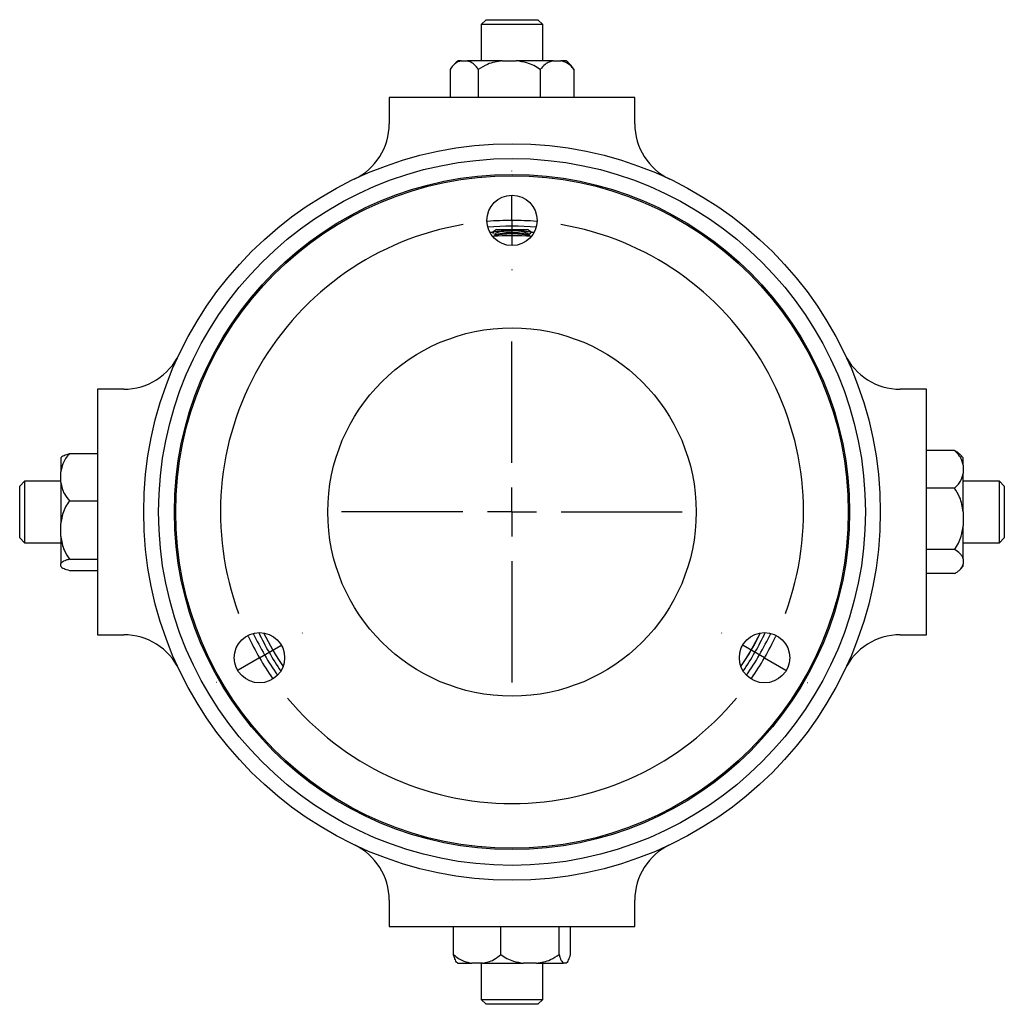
# Model space of a CAD drawing. Header units: inches. Extents: x 3.3 to 18.7, y 5.4 to 15.4.
# Tile 2 of 2: x 14.7 to 18.7, y 5.4 to 9.4. Entities that reach past the tile are written whole.
import ezdxf

# ---------------------------------------------------------------- set-up
doc = ezdxf.new("R2010")
doc.units = ezdxf.units.IN
doc.header["$MEASUREMENT"] = 0
doc.layers.add('SLD-0', color=7, linetype='Continuous')

# ---------------------------------------------------------------- blocks, each defined once
blk = doc.blocks.new('SW_CENTERMARKSYMBOL_4')
at = {"layer": 'SLD-0', "color": 0}
for p, q in [((-1.0284, 1.9812), (-1.0284, 1.9837)), ((-1.0284, 1.7812), (-1.0284, 1.8813)), ((-1.0284, 1.7812), (-1.0284, 1.6812)), ((-1.0284, 1.5813), (-1.0284, 1.5788)), ((-1.0284, 0.7937), (-1.0284, 1.2875)), ((-1.0284, 0.5938), (-1.0284, 0.6937)), ((-1.2284, 0.5938), (-1.7222, 0.5938)), ((-1.0284, 0.5938), (-1.1284, 0.5938)), ((-1.0284, 0.5938), (-1.0284, 0.4938)), ((-1.0284, 0.5938), (-0.9284, 0.5938)), ((-0.8284, 0.5938), (-0.3347, 0.5938)), ((-1.0284, 0.3937), (-1.0284, -0.1)), ((-1.8836, 0.1), (-1.8814, 0.1013)), ((-0.1732, 0.1), (-0.1754, 0.1013)), ((-2.0568, 0), (-1.9702, 0.05)), ((0, 0), (-0.0866, 0.05)), ((-2.0568, 0), (-2.1434, -0.05)), ((0, 0), (0.0866, -0.05)), ((-2.23, -0.1), (-2.2322, -0.1013)), ((0.1732, -0.1), (0.1754, -0.1013))]:
    blk.add_line(p, q, dxfattribs=at)
for start, end in [(99.6498, 200.3502), (90, 94.8249), (85.1751, 90), (339.6498, 80.3502), (205.1751, 210), (330, 334.8249), (210, 214.8249), (325.1751, 330), (219.6498, 320.3502)]:
    blk.add_arc((-1.0284, 0.5938), 1.1875, start, end, dxfattribs=at)

msp = doc.modelspace()

# ---------------------------------------------------------------- linework, layer by layer
at = {"color": 7, "linetype": 'Continuous', "lineweight": 25}
for p, q in [((16.6172, 9.4473), (16.5972, 9.4273)), ((16.5972, 9.4273), (16.5972, 9.2798)), ((16.8472, 9.4273), (16.5972, 9.4273)), ((16.6172, 9.4473), (16.8272, 9.4473)), ((16.8472, 9.4273), (16.8272, 9.4473)), ((16.8472, 9.2798), (16.8472, 9.4273)), ((16.5145, 9.2798), (16.5016, 9.2798)), ((16.5145, 9.2798), (16.5403, 9.2798)), ((16.6826, 9.2798), (16.5403, 9.2798)), ((16.6826, 9.2798), (16.7394, 9.2798)), ((16.8903, 9.2798), (16.7394, 9.2798)), ((16.8903, 9.2798), (16.9212, 9.2798)), ((16.9428, 9.2798), (16.9212, 9.2798)), ((16.4699, 9.2448), (16.4699, 9.1298)), ((16.5849, 9.2448), (16.5849, 9.1298)), ((16.8371, 9.2448), (16.8371, 9.1298)), ((16.9679, 9.2526), (16.9745, 9.2448)), ((16.9745, 9.2448), (16.9745, 9.1298)), ((16.2222, 9.1298), (16.2222, 9.0234)), ((17.2222, 9.1298), (16.2222, 9.1298)), ((17.2222, 9.0234), (17.2222, 9.1298)), ((16.6319, 8.5813), (16.6439, 8.5821)), ((16.6592, 8.5929), (16.6435, 8.5818)), ((16.6435, 8.5818), (16.6435, 8.5808)), ((16.6435, 8.5818), (16.6437, 8.5818)), ((16.6439, 8.5808), (16.6437, 8.5818)), ((16.6592, 8.5929), (16.7852, 8.5929)), ((16.8009, 8.5818), (16.7852, 8.5929)), ((16.8007, 8.5818), (16.8002, 8.5808)), ((16.8005, 8.5821), (16.8125, 8.5813)), ((16.8007, 8.5818), (16.8009, 8.5818)), ((16.8009, 8.5808), (16.8009, 8.5818)), ((16.643, 8.5647), (16.6453, 8.5649)), ((16.6486, 8.5762), (16.6447, 8.5782)), ((16.6577, 8.571), (16.648, 8.5657)), ((16.6483, 8.5757), (16.6545, 8.5724)), ((16.6545, 8.5742), (16.6545, 8.5692)), ((16.7962, 8.5658), (16.7867, 8.571)), ((16.7899, 8.5724), (16.7964, 8.5759)), ((16.7899, 8.5692), (16.7899, 8.5742)), ((16.7983, 8.5649), (16.8014, 8.5647)), ((15.0347, 7.9423), (15.0347, 6.9423)), ((15.1411, 7.9423), (15.0347, 7.9423)), ((18.4097, 7.9423), (18.3033, 7.9423)), ((18.4097, 6.9423), (18.4097, 7.9423)), ((14.8847, 7.6629), (14.8847, 7.6057)), ((14.9197, 7.6802), (15.0347, 7.6802)), ((18.5247, 7.6928), (18.4097, 7.6928)), ((18.5597, 7.6335), (18.5597, 7.6629)), ((18.5597, 7.6335), (18.5597, 7.599)), ((14.8847, 7.5624), (14.8847, 7.6057)), ((18.5597, 7.4426), (18.5597, 7.599)), ((14.7372, 7.5673), (14.7172, 7.5473)), ((14.7172, 7.3373), (14.7172, 7.5473)), ((14.8847, 7.5673), (14.7372, 7.5673)), ((14.7372, 7.5673), (14.7372, 7.3173)), ((14.8847, 7.5624), (14.8847, 7.3957)), ((18.5247, 7.5397), (18.4097, 7.5397)), ((18.7072, 7.5673), (18.5597, 7.5673)), ((18.7272, 7.5473), (18.7072, 7.5673)), ((18.7072, 7.3173), (18.7072, 7.5673)), ((18.7272, 7.5473), (18.7272, 7.3373)), ((14.9197, 7.4879), (15.0347, 7.4879)), ((18.5597, 7.4426), (18.5597, 7.3862)), ((14.8847, 7.3421), (14.8847, 7.3957)), ((18.5597, 7.2514), (18.5597, 7.3862)), ((14.8847, 7.3421), (14.8847, 7.2322)), ((14.7172, 7.3373), (14.7372, 7.3173)), ((14.7372, 7.3173), (14.8847, 7.3173)), ((18.5597, 7.3173), (18.7072, 7.3173)), ((18.7072, 7.3173), (18.7272, 7.3373)), ((18.5247, 7.2892), (18.4097, 7.2892)), ((14.8847, 7.222), (14.8847, 7.2322)), ((14.8847, 7.222), (14.8847, 7.2217)), ((14.9197, 7.2499), (15.0347, 7.2499)), ((18.5597, 7.2514), (18.5597, 7.2295)), ((18.5597, 7.2217), (18.5597, 7.2295)), ((14.9197, 7.2043), (15.0347, 7.2043)), ((18.5247, 7.1917), (18.4097, 7.1917)), ((15.0347, 6.9423), (15.1411, 6.9423)), ((18.3033, 6.9423), (18.4097, 6.9423)), ((16.2222, 5.8611), (16.2222, 5.7548)), ((17.2222, 5.7548), (17.2222, 5.8611)), ((16.2222, 5.7548), (17.2222, 5.7548)), ((16.4842, 5.6398), (16.4842, 5.7548)), ((16.6763, 5.6398), (16.6763, 5.7548)), ((16.9144, 5.6398), (16.9144, 5.7548)), ((16.9602, 5.6398), (16.9602, 5.7548)), ((16.5016, 5.6048), (16.5586, 5.6048)), ((16.6019, 5.6048), (16.5586, 5.6048)), ((16.5972, 5.6048), (16.5972, 5.4573)), ((16.6019, 5.6048), (16.7686, 5.6048)), ((16.8222, 5.6048), (16.7686, 5.6048)), ((16.8222, 5.6048), (16.9321, 5.6048)), ((16.8472, 5.4573), (16.8472, 5.6048)), ((16.9425, 5.6048), (16.9321, 5.6048)), ((16.9425, 5.6048), (16.9428, 5.6048)), ((16.5972, 5.4573), (16.6172, 5.4373)), ((16.5972, 5.4573), (16.8472, 5.4573)), ((16.8272, 5.4373), (16.8472, 5.4573)), ((16.8272, 5.4373), (16.6172, 5.4373))]:
    msp.add_line(p, q, dxfattribs=at)
at = {"color": 7, "linetype": 'Continuous', "lineweight": 25, "flags": 128}
msp.add_lwpolyline([(16.7222, 8.5859), (16.7054, 8.5855), (16.6896, 8.5844), (16.6758, 8.5827), (16.665, 8.5805), (16.6578, 8.5778), (16.6546, 8.5749), (16.6545, 8.5742)], dxfattribs=at)
at = {"color": 7, "linetype": 'Continuous', "lineweight": 25}
for centre, radius in [((16.7222, 7.4423), 1.5), ((16.7222, 7.4423), 1.4395), ((16.7222, 7.4423), 1.375), ((16.7222, 7.4423), 1.3695), ((16.7222, 8.6298), 0.1025), ((16.7222, 7.4423), 0.75), ((15.6938, 6.8485), 0.1025), ((17.7506, 6.8485), 0.1025)]:
    msp.add_circle(centre, radius, dxfattribs=at)
for centre, radius, start, end in [((16.5994, 9.1582), 0.156, 128.821, 133.7864), ((16.845, 9.1582), 0.156, 37.4801, 51.179), ((15.9722, 9.0234), 0.25, 295.3769, 0), ((17.4722, 9.0234), 0.25, 180, 244.6231), ((16.7222, 7.4423), 1.1638, 85.1384, 94.8616), ((16.738, 8.475), 0.112, 62.3485, 98.0903), ((16.7222, 7.4423), 1.125, 85.972, 94.028), ((16.7098, 8.4172), 0.1624, 85.6303, 108.7394), ((16.7346, 8.4172), 0.1624, 71.2606, 94.3697), ((15.1411, 8.1923), 0.25, 270, 334.6231), ((18.3033, 8.1923), 0.25, 205.3769, 270), ((15.0062, 7.5651), 0.156, 140.2222, 141.179), ((18.4382, 7.5651), 0.156, 38.821, 47.2624), ((15.0062, 7.3195), 0.156, 218.821, 219.779), ((18.4382, 7.3195), 0.156, 312.7295, 321.179), ((15.1411, 6.6923), 0.25, 25.3769, 90), ((16.7222, 7.4423), 1.1638, 205.1384, 214.8616), ((16.7222, 7.4423), 1.1426, 205.4671, 214.5329), ((16.7222, 7.4423), 1.1252, 205.9629, 214.0371), ((16.7222, 7.4423), 1.125, 205.972, 214.028), ((16.7222, 7.4423), 1.125, 325.972, 334.028), ((16.7222, 7.4423), 1.1253, 325.9629, 334.0371), ((16.7222, 7.4423), 1.1426, 325.4671, 334.5329), ((16.7222, 7.4423), 1.1638, 325.1384, 334.8616), ((18.3033, 6.6923), 0.25, 90, 154.6231), ((15.9722, 5.8611), 0.25, 0, 64.6231), ((17.4722, 5.8611), 0.25, 115.3769, 180), ((16.5994, 5.7263), 0.156, 230.2026, 231.179), ((16.845, 5.7263), 0.156, 308.821, 309.7986)]:
    msp.add_arc(centre, radius, start, end, dxfattribs=at)
for points, knots in [([(16.5145, 9.2798), (16.5101, 9.2784), (16.5012, 9.2757), (16.4857, 9.2661), (16.4759, 9.2528), (16.4699, 9.2448)], [0, 0, 0, 0, 0.279514, 0.563465, 1, 1, 1, 1]), ([(16.5849, 9.2448), (16.5817, 9.2495), (16.5752, 9.259), (16.5604, 9.2727), (16.5484, 9.2769), (16.5403, 9.2798)], [0, 0, 0, 0, 0.241359, 0.488905, 1, 1, 1, 1]), ([(16.6826, 9.2798), (16.6724, 9.2783), (16.6517, 9.2754), (16.6179, 9.2654), (16.5969, 9.2523), (16.5849, 9.2448)], [0, 0, 0, 0, 0.295357, 0.596061, 1, 1, 1, 1]), ([(16.8371, 9.2448), (16.8287, 9.2503), (16.8116, 9.2615), (16.7785, 9.2738), (16.7538, 9.2776), (16.7394, 9.2798)], [0, 0, 0, 0, 0.287121, 0.584284, 1, 1, 1, 1]), ([(16.8903, 9.2798), (16.8848, 9.2783), (16.8735, 9.2754), (16.8551, 9.2654), (16.8437, 9.2523), (16.8371, 9.2448)], [0, 0, 0, 0, 0.295357, 0.596062, 1, 1, 1, 1]), ([(16.9745, 9.2448), (16.9699, 9.2503), (16.9605, 9.2615), (16.9425, 9.2738), (16.9291, 9.2776), (16.9212, 9.2798)], [0, 0, 0, 0, 0.287121, 0.584284, 1, 1, 1, 1]), ([(16.6437, 8.5818), (16.6465, 8.5827), (16.6522, 8.5845), (16.6711, 8.5867), (16.6953, 8.5882), (16.7224, 8.5887), (16.7493, 8.5882), (16.7729, 8.5868), (16.792, 8.5846), (16.7978, 8.5828), (16.8007, 8.5818)], [0, 0, 0, 0, 0.126233, 0.252719, 0.377739, 0.501128, 0.623463, 0.745773, 0.869079, 1, 1, 1, 1]), ([(16.796, 8.5654), (16.7956, 8.5658), (16.7933, 8.5678), (16.7805, 8.5708), (16.7593, 8.5737), (16.7334, 8.575), (16.7068, 8.5749), (16.6817, 8.5733), (16.6619, 8.5703), (16.6503, 8.5675), (16.6484, 8.5657), (16.6481, 8.5654)], [0, 0, 0, 0, 0.03451, 0.17297, 0.309619, 0.444219, 0.5773, 0.709869, 0.843056, 0.977795, 1, 1, 1, 1]), ([(16.7983, 8.5773), (16.7982, 8.5771), (16.7981, 8.5767), (16.797, 8.5764), (16.7963, 8.5762)], [0, 0, 0, 0, 0.352369, 1, 1, 1, 1]), ([(14.9197, 7.6802), (14.9142, 7.6738), (14.9029, 7.6607), (14.8907, 7.6355), (14.8869, 7.6167), (14.8847, 7.6057)], [0, 0, 0, 0, 0.287121, 0.584284, 1, 1, 1, 1]), ([(14.8866, 7.6647), (14.8874, 7.6657), (14.8897, 7.6685), (14.8985, 7.674), (14.9117, 7.6779), (14.9197, 7.6802)], [0, 0, 0, 0, 0.187454, 0.507686, 1, 1, 1, 1]), ([(18.5597, 7.6335), (18.5583, 7.6397), (18.5554, 7.6522), (18.5453, 7.6727), (18.5322, 7.6855), (18.5247, 7.6928)], [0, 0, 0, 0, 0.295357, 0.596061, 1, 1, 1, 1]), ([(18.5247, 7.6928), (18.5295, 7.6901), (18.5371, 7.6859), (18.542, 7.6811), (18.5438, 7.6794)], [0, 0, 0, 0, 0.636977, 1, 1, 1, 1]), ([(18.5247, 7.5397), (18.5302, 7.5448), (18.5415, 7.5552), (18.5537, 7.5753), (18.5575, 7.5903), (18.5597, 7.599)], [0, 0, 0, 0, 0.287121, 0.584284, 1, 1, 1, 1]), ([(14.8847, 7.5624), (14.8861, 7.5546), (14.889, 7.5389), (14.8991, 7.5131), (14.9122, 7.4971), (14.9197, 7.4879)], [0, 0, 0, 0, 0.295357, 0.596061, 1, 1, 1, 1]), ([(18.5597, 7.4426), (18.5583, 7.4528), (18.5554, 7.4733), (18.5453, 7.5069), (18.5322, 7.5277), (18.5247, 7.5397)], [0, 0, 0, 0, 0.295357, 0.596062, 1, 1, 1, 1]), ([(14.9197, 7.4879), (14.9142, 7.48), (14.9029, 7.4638), (14.8907, 7.4326), (14.8869, 7.4093), (14.8847, 7.3957)], [0, 0, 0, 0, 0.287121, 0.584284, 1, 1, 1, 1]), ([(18.5247, 7.2892), (18.5302, 7.2975), (18.5415, 7.3145), (18.5537, 7.3474), (18.5575, 7.3719), (18.5597, 7.3862)], [0, 0, 0, 0, 0.287121, 0.584284, 1, 1, 1, 1]), ([(14.8847, 7.3421), (14.8861, 7.3325), (14.889, 7.313), (14.8991, 7.2811), (14.9122, 7.2613), (14.9197, 7.2499)], [0, 0, 0, 0, 0.295357, 0.596061, 1, 1, 1, 1]), ([(18.5597, 7.2514), (18.5584, 7.2552), (18.5557, 7.2627), (18.546, 7.2758), (18.5327, 7.2841), (18.5247, 7.2892)], [0, 0, 0, 0, 0.279514, 0.563464, 1, 1, 1, 1]), ([(14.9197, 7.2499), (14.915, 7.2487), (14.9055, 7.2461), (14.8918, 7.2402), (14.8876, 7.2355), (14.8847, 7.2322)], [0, 0, 0, 0, 0.241359, 0.488905, 1, 1, 1, 1]), ([(14.8847, 7.222), (14.886, 7.2202), (14.8887, 7.2167), (14.8984, 7.2106), (14.9117, 7.2067), (14.9197, 7.2043)], [0, 0, 0, 0, 0.279514, 0.563465, 1, 1, 1, 1]), ([(18.5247, 7.1917), (18.5294, 7.1944), (18.5389, 7.1999), (18.5526, 7.2125), (18.5568, 7.2226), (18.5597, 7.2295)], [0, 0, 0, 0, 0.241358, 0.488904, 1, 1, 1, 1]), ([(16.4842, 5.6398), (16.4906, 5.6342), (16.5036, 5.623), (16.5288, 5.6107), (16.5476, 5.607), (16.5586, 5.6048)], [0, 0, 0, 0, 0.287121, 0.584284, 1, 1, 1, 1]), ([(16.4998, 5.6067), (16.4987, 5.6075), (16.4959, 5.6098), (16.4905, 5.6185), (16.4865, 5.6318), (16.4842, 5.6398)], [0, 0, 0, 0, 0.185516, 0.506512, 1, 1, 1, 1]), ([(16.6019, 5.6048), (16.6097, 5.6062), (16.6254, 5.6091), (16.6511, 5.6192), (16.6672, 5.6323), (16.6763, 5.6398)], [0, 0, 0, 0, 0.295357, 0.596061, 1, 1, 1, 1]), ([(16.6763, 5.6398), (16.6843, 5.6342), (16.7004, 5.623), (16.7317, 5.6107), (16.755, 5.607), (16.7686, 5.6048)], [0, 0, 0, 0, 0.2871213, 0.5842838, 1, 1, 1, 1]), ([(16.8222, 5.6048), (16.8318, 5.6062), (16.8513, 5.6091), (16.8832, 5.6192), (16.903, 5.6323), (16.9144, 5.6398)], [0, 0, 0, 0, 0.295357, 0.596061, 1, 1, 1, 1]), ([(16.9144, 5.6398), (16.9157, 5.6351), (16.9182, 5.6255), (16.9241, 5.6119), (16.9289, 5.6076), (16.9321, 5.6048)], [0, 0, 0, 0, 0.241359, 0.488904, 1, 1, 1, 1]), ([(16.9425, 5.6048), (16.9442, 5.6061), (16.9478, 5.6088), (16.9539, 5.6185), (16.9579, 5.6317), (16.9602, 5.6398)], [0, 0, 0, 0, 0.279514, 0.563464, 1, 1, 1, 1])]:
    msp.add_open_spline(points, degree=3, knots=knots, dxfattribs=at)

# ---------------------------------------------------------------- block references
at = {"layer": 'SLD-0', "color": 7}
msp.add_blockref('SW_CENTERMARKSYMBOL_4', (17.7506, 6.8485), dxfattribs=at)

doc.saveas('drawing.dxf')
